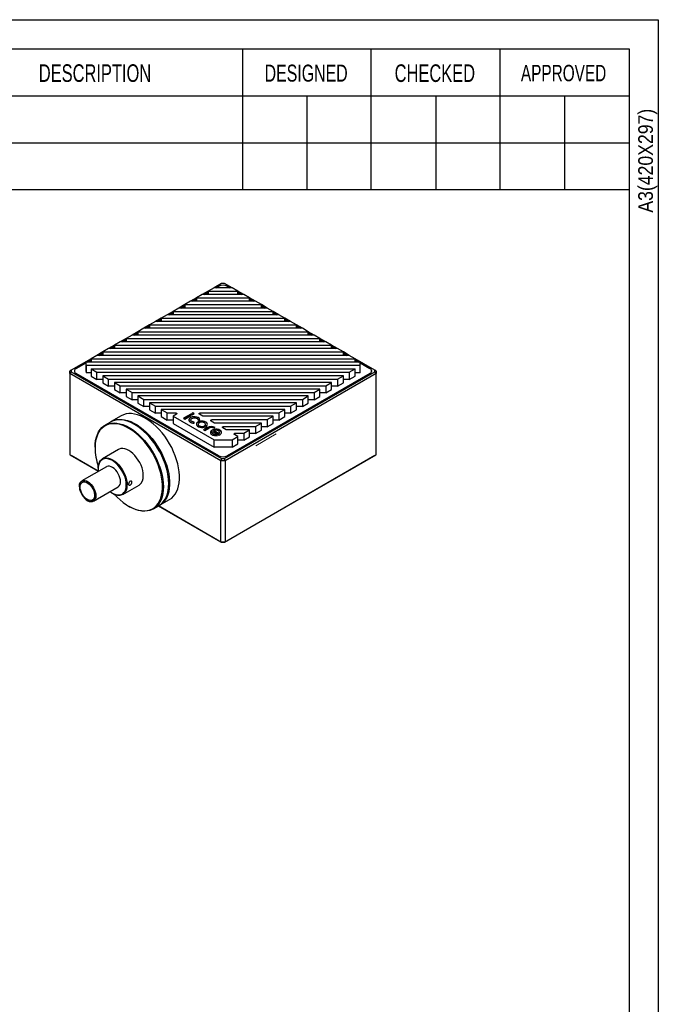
# Model space of a CAD drawing. Header units: millimetres. Extents: x 0 to 840, y 0 to 594.
# Tile 7 of 7: x 622 to 840, y 258 to 594. Entities that reach past the tile are written whole.
import ezdxf

# ---------------------------------------------------------------- set-up
doc = ezdxf.new("R2010")
doc.units = ezdxf.units.MM
doc.header["$LTSCALE"] = 2
doc.linetypes.add('CENTERX2', pattern=[20.32, 12.7, -2.54, 2.54, -2.54])
doc.layers.add('SLD-0', color=3, linetype='Continuous')
doc.styles.add('SLDTEXTSTYLE0', font='TXT', dxfattribs={"width": 0.6})
doc.styles.add('SLDTEXTSTYLE1', font='TXT', dxfattribs={"width": 0.7})
doc.styles.add('SLDTEXTSTYLE2', font='TXT', dxfattribs={"width": 0.9})

msp = doc.modelspace()

# ---------------------------------------------------------------- linework, layer by layer
at = {"color": 7, "linetype": 'Continuous', "lineweight": 25}
for p, q in [((686.055, 501.553), (684.056, 500.399)), ((686.055, 501.145), (684.763, 500.399)), ((684.799, 500.399), (686.055, 501.125)), ((688.055, 502.708), (686.055, 501.554)), ((686.055, 501.554), (686.055, 500.399)), ((686.055, 501.554), (696.222, 501.554)), ((694.222, 502.708), (688.055, 502.708)), ((690.639, 504.199), (688.056, 502.708)), ((689.725, 503.263), (688.763, 502.708)), ((688.799, 502.708), (689.725, 503.243)), ((691.639, 504.199), (690.639, 504.199)), ((694.221, 502.708), (691.639, 504.199)), ((693.514, 502.708), (692.553, 503.263)), ((692.553, 503.243), (693.479, 502.708)), ((696.222, 501.554), (694.222, 502.708)), ((696.222, 500.399), (696.222, 501.554)), ((698.221, 500.399), (696.222, 501.553)), ((697.514, 500.399), (696.222, 501.145)), ((696.222, 501.125), (697.479, 500.399)), ((680.055, 498.09), (678.055, 496.935)), ((702.222, 498.09), (680.055, 498.09)), ((682.055, 499.244), (680.056, 498.09)), ((682.055, 498.836), (680.763, 498.09)), ((680.799, 498.09), (682.055, 498.816)), ((684.055, 500.399), (682.055, 499.245)), ((682.055, 499.245), (682.055, 498.09)), ((682.055, 499.245), (700.222, 499.245)), ((698.222, 500.399), (684.055, 500.399)), ((700.222, 499.245), (698.222, 500.399)), ((700.222, 498.09), (700.222, 499.245)), ((702.221, 498.09), (700.222, 499.244)), ((701.514, 498.09), (700.222, 498.836)), ((700.222, 498.816), (701.479, 498.09)), ((704.222, 496.935), (702.222, 498.09)), ((674.055, 494.626), (672.056, 493.472)), ((674.055, 494.218), (672.763, 493.472)), ((672.799, 493.472), (674.055, 494.197)), ((676.055, 495.781), (674.055, 494.626)), ((674.055, 494.626), (674.055, 493.472)), ((674.055, 494.626), (708.222, 494.626)), ((706.222, 495.781), (676.055, 495.781)), ((678.055, 496.935), (676.056, 495.781)), ((678.055, 496.527), (676.763, 495.781)), ((676.799, 495.781), (678.055, 496.506)), ((678.055, 496.935), (678.055, 495.781)), ((678.055, 496.935), (704.222, 496.935)), ((704.222, 495.781), (704.222, 496.935)), ((706.221, 495.781), (704.222, 496.935)), ((705.514, 495.781), (704.222, 496.527)), ((704.222, 496.506), (705.479, 495.781)), ((708.222, 494.626), (706.222, 495.781)), ((708.222, 493.472), (708.222, 494.626)), ((710.221, 493.472), (708.222, 494.626)), ((709.514, 493.472), (708.222, 494.218)), ((708.222, 494.197), (709.479, 493.472)), ((668.055, 491.163), (666.055, 490.008)), ((714.222, 491.163), (668.055, 491.163)), ((670.055, 492.317), (668.056, 491.163)), ((670.055, 491.909), (668.763, 491.163)), ((668.799, 491.163), (670.055, 491.888)), ((672.055, 493.472), (670.055, 492.317)), ((670.055, 492.317), (670.055, 491.163)), ((670.055, 492.317), (712.222, 492.317)), ((710.222, 493.472), (672.055, 493.472)), ((712.222, 492.317), (710.222, 493.472)), ((712.222, 491.163), (712.222, 492.317)), ((714.221, 491.163), (712.222, 492.317)), ((713.514, 491.163), (712.222, 491.909)), ((712.222, 491.888), (713.479, 491.163)), ((716.222, 490.008), (714.222, 491.163)), ((662.055, 487.698), (660.056, 486.544)), ((664.055, 488.853), (662.055, 487.699)), ((662.055, 487.699), (662.055, 486.544)), ((662.055, 487.699), (720.222, 487.699)), ((718.222, 488.853), (664.055, 488.853)), ((666.055, 490.008), (664.056, 488.853)), ((666.055, 489.599), (664.763, 488.853)), ((664.799, 488.853), (666.055, 489.579)), ((666.055, 490.008), (666.055, 488.853)), ((666.055, 490.008), (716.222, 490.008)), ((716.222, 488.853), (716.222, 490.008)), ((718.221, 488.853), (716.222, 490.008)), ((717.514, 488.853), (716.222, 489.599)), ((716.222, 489.579), (717.479, 488.853)), ((720.222, 487.699), (718.222, 488.853)), ((720.222, 486.544), (720.222, 487.699)), ((722.221, 486.544), (720.222, 487.698)), ((656.055, 484.235), (654.055, 483.081)), ((726.222, 484.235), (656.055, 484.235)), ((658.055, 485.389), (656.056, 484.235)), ((658.055, 484.981), (656.763, 484.235)), ((656.799, 484.235), (658.055, 484.961)), ((660.055, 486.544), (658.055, 485.39)), ((658.055, 485.39), (658.055, 484.235)), ((658.055, 485.39), (724.222, 485.39)), ((722.222, 486.544), (660.055, 486.544)), ((662.055, 487.29), (660.763, 486.544)), ((660.799, 486.544), (662.055, 487.27)), ((721.514, 486.544), (720.222, 487.29)), ((720.222, 487.27), (721.479, 486.544)), ((724.222, 485.39), (722.222, 486.544)), ((724.222, 484.235), (724.222, 485.39)), ((726.221, 484.235), (724.222, 485.389)), ((725.514, 484.235), (724.222, 484.981)), ((724.222, 484.961), (725.479, 484.235)), ((728.222, 483.081), (726.222, 484.235)), ((650.055, 480.771), (648.056, 479.617)), ((652.055, 481.926), (650.055, 480.771)), ((650.055, 480.771), (650.055, 479.617)), ((650.055, 480.771), (732.222, 480.771)), ((730.222, 481.926), (652.055, 481.926)), ((654.055, 483.08), (652.056, 481.926)), ((654.055, 482.672), (652.763, 481.926)), ((652.799, 481.926), (654.055, 482.652)), ((654.055, 483.081), (654.055, 481.926)), ((654.055, 483.081), (728.222, 483.081)), ((728.222, 481.926), (728.222, 483.081)), ((730.221, 481.926), (728.222, 483.08)), ((729.514, 481.926), (728.222, 482.672)), ((728.222, 482.652), (729.479, 481.926)), ((732.222, 480.771), (730.222, 481.926)), ((732.222, 479.617), (732.222, 480.771)), ((734.221, 479.617), (732.222, 480.771)), ((646.055, 478.462), (639.313, 474.569)), ((646.055, 478.054), (644.763, 477.308)), ((644.799, 477.308), (646.055, 478.033)), ((648.055, 479.617), (646.055, 478.462)), ((646.055, 478.462), (646.055, 477.308)), ((646.055, 478.462), (736.222, 478.462)), ((734.222, 479.617), (648.055, 479.617)), ((650.055, 480.363), (648.763, 479.617)), ((648.799, 479.617), (650.055, 480.342)), ((733.514, 479.617), (732.222, 480.363)), ((732.222, 480.342), (733.479, 479.617)), ((736.222, 478.462), (734.222, 479.617)), ((736.222, 477.308), (736.222, 478.462)), ((742.965, 474.569), (736.222, 478.462)), ((737.514, 477.308), (736.222, 478.054)), ((736.222, 478.033), (737.479, 477.308)), ((639.313, 474.569), (638.813, 474.281)), ((638.813, 473.464), (638.813, 474.281)), ((639.313, 474.569), (639.313, 473.992)), ((640.384, 474.281), (640.384, 474.065)), ((644.358, 477.073), (640.934, 475.097)), ((640.97, 475.097), (644.349, 477.048)), ((644.298, 476.73), (644.298, 474.281)), ((737.808, 477.308), (644.47, 477.308)), ((737.808, 476.153), (644.47, 476.153)), ((644.47, 473.703), (644.47, 476.153)), ((646.055, 474.998), (648.055, 473.844)), ((646.055, 474.998), (736.222, 474.998)), ((646.055, 474.998), (646.055, 472.549)), ((734.222, 473.844), (736.222, 474.998)), ((736.222, 472.549), (736.222, 474.998)), ((737.808, 476.153), (737.808, 473.703)), ((741.343, 475.097), (737.92, 477.073)), ((737.928, 477.048), (741.308, 475.097)), ((737.979, 474.281), (737.979, 476.73)), ((741.894, 474.065), (741.894, 474.281)), ((742.965, 473.992), (742.965, 474.569)), ((743.465, 474.281), (742.965, 474.569)), ((743.465, 474.281), (743.465, 473.464)), ((639.313, 473.992), (638.813, 473.464)), ((690.432, 443.665), (638.813, 473.464)), ((638.813, 473.464), (638.813, 445.702)), ((639.313, 473.992), (690.639, 444.362)), ((640.934, 473.464), (689.725, 445.298)), ((689.725, 445.319), (640.97, 473.464)), ((646.055, 473.703), (644.47, 473.703)), ((646.055, 472.549), (648.055, 471.394)), ((648.055, 473.844), (734.222, 473.844)), ((648.055, 471.394), (648.055, 473.844)), ((650.055, 471.394), (648.055, 471.394)), ((650.055, 472.689), (652.055, 471.535)), ((732.222, 472.689), (650.055, 472.689)), ((650.055, 472.689), (650.055, 470.24)), ((652.055, 471.535), (730.222, 471.535)), ((652.055, 469.085), (652.055, 471.535)), ((691.639, 444.362), (742.965, 473.992)), ((743.465, 473.464), (691.846, 443.665)), ((741.308, 473.464), (692.553, 445.319)), ((692.553, 445.298), (741.343, 473.464)), ((730.222, 471.535), (732.222, 472.689)), ((730.222, 471.535), (730.222, 469.085)), ((732.222, 470.24), (732.222, 472.689)), ((734.222, 471.394), (732.222, 471.394)), ((734.222, 473.844), (734.222, 471.394)), ((734.222, 471.394), (736.222, 472.549)), ((737.808, 473.703), (736.222, 473.703)), ((743.465, 473.464), (742.965, 473.992)), ((743.465, 445.702), (743.465, 473.464)), ((650.055, 470.24), (652.055, 469.085)), ((654.055, 469.085), (652.055, 469.085)), ((654.055, 470.38), (656.055, 469.226)), ((728.222, 470.38), (654.055, 470.38)), ((654.055, 470.38), (654.055, 467.931)), ((654.055, 467.931), (656.055, 466.776)), ((656.055, 466.776), (656.055, 469.226)), ((656.055, 469.226), (726.222, 469.226)), ((658.055, 468.071), (660.055, 466.916)), ((724.222, 468.071), (658.055, 468.071)), ((658.055, 468.071), (658.055, 465.621)), ((722.222, 466.916), (724.222, 468.071)), ((724.222, 465.621), (724.222, 468.071)), ((726.222, 469.226), (728.222, 470.38)), ((726.222, 469.226), (726.222, 466.776)), ((726.222, 466.776), (728.222, 467.931)), ((728.222, 467.931), (728.222, 470.38)), ((730.222, 469.085), (728.222, 469.085)), ((730.222, 469.085), (732.222, 470.24)), ((658.055, 466.776), (656.055, 466.776)), ((658.055, 465.621), (660.055, 464.467)), ((660.055, 466.916), (722.222, 466.916)), ((660.055, 464.467), (660.055, 466.916)), ((662.055, 464.467), (660.055, 464.467)), ((662.055, 465.762), (664.055, 464.607)), ((720.222, 465.762), (662.055, 465.762)), ((662.055, 465.762), (662.055, 463.312)), ((664.055, 464.607), (718.222, 464.607)), ((664.055, 462.158), (664.055, 464.607)), ((718.222, 464.607), (720.222, 465.762)), ((718.222, 464.607), (718.222, 462.158)), ((720.222, 463.312), (720.222, 465.762)), ((722.222, 464.467), (720.222, 464.467)), ((722.222, 466.916), (722.222, 464.467)), ((722.222, 464.467), (724.222, 465.621)), ((726.222, 466.776), (724.222, 466.776)), ((662.055, 463.312), (664.055, 462.158)), ((666.055, 462.158), (664.055, 462.158)), ((666.055, 463.453), (668.055, 462.298)), ((716.222, 463.453), (666.055, 463.453)), ((666.055, 463.453), (666.055, 461.003)), ((666.055, 461.003), (668.055, 459.849)), ((668.055, 462.298), (714.222, 462.298)), ((668.055, 459.849), (668.055, 462.298)), ((670.055, 461.144), (672.055, 459.989)), ((712.222, 461.144), (670.055, 461.144)), ((670.055, 461.144), (670.055, 458.694)), ((710.222, 459.989), (712.222, 461.144)), ((712.222, 458.694), (712.222, 461.144)), ((714.222, 462.298), (716.222, 463.453)), ((714.222, 462.298), (714.222, 459.849)), ((714.222, 459.849), (716.222, 461.003)), ((716.222, 461.003), (716.222, 463.453)), ((718.222, 462.158), (716.222, 462.158)), ((718.222, 462.158), (720.222, 463.312)), ((656.373, 458.973), (652.979, 457.014)), ((670.055, 459.849), (668.055, 459.849)), ((670.055, 458.694), (672.055, 457.539)), ((672.055, 459.989), (674.848, 459.989)), ((672.055, 457.539), (672.055, 459.989)), ((674.055, 457.539), (672.055, 457.539)), ((675.202, 459.496), (674.055, 458.834)), ((674.055, 458.834), (688.055, 450.752)), ((674.055, 458.834), (674.055, 456.385)), ((680.146, 459.562), (677.671, 458.134)), ((677.671, 458.134), (678.129, 457.87)), ((680.146, 459.48), (677.742, 458.093)), ((678.129, 457.87), (680.159, 459.042)), ((680.078, 457.571), (680.078, 457.489)), ((680.146, 459.48), (680.146, 459.562)), ((680.865, 459.977), (680.644, 459.85)), ((680.865, 459.896), (680.644, 459.768)), ((680.644, 459.768), (680.644, 459.85)), ((680.652, 459.326), (681.323, 459.713)), ((681.323, 459.713), (680.865, 459.977)), ((680.865, 459.896), (680.865, 459.977)), ((681.252, 459.673), (680.865, 459.896)), ((682.576, 457.571), (683.224, 457.571)), ((684.222, 458.834), (683.076, 459.496)), ((683.429, 459.989), (710.222, 459.989)), ((708.222, 458.834), (684.222, 458.834)), ((687.429, 457.68), (706.222, 457.68)), ((706.222, 457.68), (708.222, 458.834)), ((706.222, 457.68), (706.222, 455.23)), ((708.222, 456.385), (708.222, 458.834)), ((710.222, 457.539), (708.222, 457.539)), ((710.222, 459.989), (710.222, 457.539)), ((710.222, 457.539), (712.222, 458.694)), ((714.222, 459.849), (712.222, 459.849)), ((652.696, 456.851), (650.857, 455.789)), ((661.089, 455.951), (660.947, 456.033)), ((674.055, 456.385), (688.055, 448.303)), ((681.328, 456.477), (681.328, 456.85)), ((681.328, 456.768), (681.328, 456.85)), ((681.328, 456.477), (681.328, 456.768)), ((682.672, 456.073), (682.672, 455.991)), ((685.779, 455), (684.439, 454.227)), ((684.439, 454.227), (684.897, 453.962)), ((685.779, 454.919), (684.51, 454.186)), ((684.897, 453.962), (686.24, 454.738)), ((685.17, 455.991), (685.17, 456.073)), ((688.222, 456.525), (687.076, 457.187)), ((688.004, 454.737), (688.461, 455.001)), ((688.076, 453.857), (688.076, 453.939)), ((688.076, 453.939), (689.78, 452.955)), ((688.076, 453.857), (689.78, 452.873)), ((704.222, 456.525), (688.222, 456.525)), ((692.222, 454.216), (691.076, 454.878)), ((691.429, 455.371), (702.222, 455.371)), ((700.222, 454.216), (692.222, 454.216)), ((698.222, 453.062), (700.222, 454.216)), ((700.222, 451.767), (700.222, 454.216)), ((702.222, 455.371), (704.222, 456.525)), ((702.222, 455.371), (702.222, 452.921)), ((702.222, 452.921), (704.222, 454.076)), ((704.222, 454.076), (704.222, 456.525)), ((706.222, 455.23), (704.222, 455.23)), ((706.222, 455.23), (708.222, 456.385)), ((687.451, 453.314), (687.451, 453.233)), ((687.617, 453.674), (689.791, 452.419)), ((688.055, 450.752), (694.222, 450.752)), ((688.055, 448.303), (688.055, 450.752)), ((689.252, 452.268), (689.063, 452.625)), ((689.063, 452.544), (689.063, 452.625)), ((689.212, 452.261), (689.063, 452.544)), ((689.78, 452.873), (689.78, 452.955)), ((689.947, 453.233), (689.947, 453.314)), ((694.222, 450.752), (696.222, 451.907)), ((694.222, 450.752), (694.222, 448.303)), ((696.222, 451.907), (695.076, 452.569)), ((695.429, 453.062), (698.222, 453.062)), ((696.222, 449.457), (696.222, 451.907)), ((698.222, 450.612), (696.222, 450.612)), ((698.222, 453.062), (698.222, 450.612)), ((698.222, 450.612), (700.222, 451.767)), ((702.222, 452.921), (700.222, 452.921)), ((647.44, 448.235), (647.44, 448.072)), ((655.466, 447.48), (649.95, 444.296)), ((694.222, 448.303), (688.055, 448.303)), ((694.222, 448.303), (696.222, 449.457)), ((638.813, 445.702), (648.553, 440.079)), ((638.813, 445.702), (639.313, 445.413)), ((648.553, 440.079), (639.313, 445.413)), ((690.639, 444.362), (690.432, 443.665)), ((690.639, 444.362), (691.639, 444.362)), ((742.965, 445.413), (691.639, 415.783)), ((691.846, 443.665), (691.639, 444.362)), ((691.846, 415.903), (743.465, 445.702)), ((742.965, 445.413), (743.465, 445.702)), ((651.309, 441.617), (642.894, 436.759)), ((648.5, 441.091), (648.5, 440.928)), ((691.846, 443.665), (690.432, 443.665)), ((690.432, 415.903), (690.432, 443.665)), ((691.846, 443.665), (691.846, 415.903)), ((642.066, 434.928), (642.066, 434.846)), ((646.894, 429.831), (655.308, 434.688)), ((656.95, 432.172), (662.465, 435.356)), ((672.613, 435.826), (672.613, 435.989)), ((653.308, 432.6), (653.449, 432.519)), ((669.477, 428.434), (672.872, 430.394)), ((644.823, 430.07), (644.893, 430.029)), ((658.963, 428.109), (659.105, 428.028)), ((667.356, 427.21), (669.195, 428.271)), ((669.101, 428.217), (690.432, 415.903)), ((690.639, 415.783), (669.101, 428.217)), ((690.432, 415.903), (691.846, 415.903)), ((690.432, 415.903), (690.639, 415.783)), ((691.639, 415.783), (690.639, 415.783)), ((691.639, 415.783), (691.846, 415.903))]:
    msp.add_line(p, q, dxfattribs=at)
at = {"color": 7, "linetype": 'Continuous', "lineweight": 25, "flags": 128}
for points in [[(669.195, 428.271), (669.567, 428.507), (670.256, 429.067), (670.865, 429.742), (671.389, 430.526), (671.825, 431.413), (672.167, 432.396), (672.414, 433.465), (672.563, 434.611), (672.613, 435.826), (672.563, 437.097), (672.414, 438.416), (672.167, 439.77), (671.825, 441.147), (671.389, 442.537), (670.865, 443.927), (670.256, 445.305), (669.567, 446.66), (668.805, 447.98), (667.976, 449.254), (667.087, 450.47), (666.146, 451.619), (665.16, 452.691), (664.138, 453.676), (663.089, 454.567), (662.022, 455.355), (660.945, 456.034), (659.869, 456.598), (658.801, 457.042), (657.752, 457.363), (656.731, 457.557), (655.745, 457.624), (654.803, 457.562), (653.914, 457.372), (653.085, 457.055), (652.696, 456.851)], [(652.839, 456.93), (652.978, 457.014), (653.775, 457.392), (654.635, 457.646), (655.551, 457.772), (656.515, 457.77), (657.52, 457.639), (658.557, 457.381), (659.616, 456.998), (660.689, 456.494), (661.767, 455.872), (662.84, 455.137), (663.899, 454.297), (664.936, 453.358), (665.941, 452.329), (666.905, 451.217), (667.822, 450.033), (668.682, 448.787), (669.478, 447.488), (670.204, 446.15), (670.854, 444.782), (671.421, 443.396), (671.901, 442.005), (672.291, 440.62), (672.585, 439.252), (672.783, 437.915), (672.883, 436.618), (672.883, 435.374), (672.783, 434.192), (672.585, 433.083), (672.291, 432.056), (671.901, 431.121), (671.421, 430.284), (670.854, 429.554), (670.204, 428.935), (669.478, 428.435), (669.335, 428.355)], [(672.872, 430.394), (673.598, 430.895), (674.248, 431.513), (674.815, 432.243), (675.295, 433.08), (675.685, 434.016), (675.98, 435.043), (676.178, 436.151), (676.277, 437.333), (676.277, 438.578), (676.178, 439.874), (675.98, 441.212), (675.685, 442.579), (675.295, 443.964), (674.815, 445.355), (674.248, 446.741), (673.598, 448.109), (672.872, 449.448), (672.076, 450.746), (671.216, 451.992), (670.3, 453.176), (669.335, 454.288), (668.33, 455.318), (667.293, 456.257), (666.234, 457.097), (665.161, 457.831), (664.083, 458.453), (663.01, 458.958), (661.951, 459.341), (660.914, 459.599), (659.91, 459.729), (658.945, 459.731), (658.029, 459.605), (657.169, 459.352), (656.373, 458.973)], [(674.848, 459.989), (674.994, 459.977), (675.126, 459.94), (675.235, 459.883), (675.31, 459.811), (675.346, 459.729), (675.339, 459.644), (675.289, 459.564), (675.202, 459.496)], [(683.219, 457.571), (683.152, 457.789), (682.94, 458.065), (682.606, 458.298), (682.174, 458.469), (681.677, 458.565), (681.154, 458.579), (680.644, 458.51), (680.186, 458.363), (679.816, 458.149), (679.561, 457.885), (679.441, 457.591), (679.434, 457.53)], [(683.224, 457.571), (683.152, 457.87), (682.94, 458.147), (682.606, 458.38), (682.174, 458.551), (681.677, 458.647), (681.154, 458.661), (680.644, 458.592), (680.186, 458.445), (679.816, 458.231), (679.561, 457.967), (679.441, 457.672), (679.465, 457.37), (679.631, 457.084), (679.927, 456.834), (680.33, 456.641), (680.809, 456.519), (681.328, 456.477)], [(681.328, 456.768), (680.915, 456.808), (680.549, 456.925), (680.27, 457.105), (680.11, 457.328), (680.078, 457.489)], [(681.328, 456.85), (680.915, 456.89), (680.549, 457.007), (680.27, 457.187), (680.11, 457.41), (680.086, 457.651), (680.202, 457.883), (680.444, 458.08), (680.785, 458.22), (681.187, 458.287), (681.605, 458.274), (681.992, 458.181), (682.304, 458.02), (682.506, 457.809), (682.576, 457.571)], [(683.076, 459.496), (682.988, 459.564), (682.939, 459.644), (682.932, 459.729), (682.967, 459.811), (683.043, 459.883), (683.151, 459.94), (683.284, 459.977), (683.429, 459.989)], [(687.076, 457.187), (686.988, 457.255), (686.939, 457.335), (686.932, 457.42), (686.967, 457.502), (687.043, 457.574), (687.151, 457.631), (687.284, 457.667), (687.429, 457.68)], [(647.44, 448.235), (647.489, 449.449), (647.638, 450.596), (647.885, 451.665), (648.227, 452.647), (648.663, 453.534), (649.187, 454.319), (649.796, 454.994), (650.485, 455.554), (651.247, 455.994), (652.076, 456.31), (652.965, 456.5), (653.906, 456.562), (654.892, 456.496), (655.914, 456.301), (656.963, 455.981), (658.03, 455.537), (659.107, 454.973), (660.183, 454.294), (661.251, 453.506), (662.3, 452.615), (663.321, 451.63), (664.307, 450.558), (665.249, 449.409), (666.138, 448.192), (666.967, 446.919), (667.729, 445.599), (668.417, 444.244), (669.026, 442.866), (669.551, 441.476), (669.986, 440.086), (670.329, 438.708), (670.575, 437.355), (670.724, 436.036), (670.774, 434.764), (670.724, 433.55), (670.575, 432.403), (670.329, 431.334), (669.986, 430.352), (669.551, 429.465), (669.026, 428.681), (668.417, 428.005), (667.729, 427.445), (666.967, 427.005), (666.138, 426.689), (665.249, 426.499), (664.307, 426.437), (663.321, 426.503), (662.3, 426.698), (661.251, 427.018), (660.183, 427.463), (659.107, 428.027), (659.105, 428.028)], [(654.054, 432.212), (654.995, 431.215), (656.026, 430.246), (657.082, 429.374), (658.155, 428.609), (659.236, 427.956), (660.313, 427.422), (661.379, 427.01), (662.424, 426.725), (663.438, 426.569), (664.414, 426.544), (665.341, 426.649), (666.212, 426.885), (667.019, 427.248), (667.756, 427.735), (668.415, 428.343), (668.992, 429.065), (669.48, 429.896), (669.876, 430.829), (670.176, 431.854), (670.377, 432.964), (670.479, 434.148), (670.479, 435.395), (670.377, 436.696), (670.176, 438.038), (669.876, 439.41), (669.48, 440.799), (668.992, 442.194), (668.415, 443.582), (667.756, 444.952), (667.019, 446.29), (666.212, 447.585), (665.341, 448.826), (664.414, 450.002), (663.438, 451.102), (662.424, 452.118), (661.379, 453.039), (660.313, 453.858), (659.236, 454.568), (658.155, 455.162), (657.082, 455.636), (656.026, 455.984), (654.995, 456.205), (653.999, 456.296), (653.047, 456.256), (652.147, 456.085), (651.307, 455.786), (650.534, 455.36), (649.835, 454.812), (649.216, 454.146), (648.684, 453.368), (648.241, 452.485), (647.893, 451.505), (647.642, 450.437), (647.49, 449.289), (647.44, 448.072), (647.44, 448.072)], [(685.262, 456.766), (684.851, 456.946), (684.371, 457.055), (683.857, 457.086), (683.348, 457.035), (682.882, 456.907), (682.492, 456.711), (682.209, 456.462), (682.053, 456.178), (682.027, 456.033)], [(685.262, 456.847), (684.851, 457.027), (684.371, 457.137), (683.857, 457.167), (683.348, 457.117), (682.882, 456.989), (682.492, 456.793), (682.209, 456.543), (682.053, 456.259), (682.035, 455.961), (682.158, 455.672), (682.411, 455.412), (682.776, 455.201), (683.226, 455.055), (683.728, 454.985), (684.244, 454.995), (684.736, 455.085), (685.168, 455.248), (685.507, 455.473), (685.729, 455.742), (685.817, 456.036), (685.764, 456.333), (685.574, 456.61), (685.262, 456.847)], [(682.672, 455.991), (682.677, 455.929), (682.789, 455.687), (683.038, 455.481), (683.393, 455.338), (683.812, 455.273), (684.244, 455.295), (684.638, 455.401), (684.944, 455.578), (685.128, 455.805), (685.17, 455.991)], [(684.804, 456.583), (684.449, 456.727), (684.03, 456.791), (683.598, 456.77), (683.205, 456.664), (682.898, 456.487), (682.714, 456.26), (682.677, 456.01), (682.789, 455.768), (683.038, 455.563), (683.393, 455.419), (683.812, 455.355), (684.244, 455.376), (684.638, 455.482), (684.944, 455.659), (685.128, 455.886), (685.165, 456.136), (685.053, 456.378), (684.804, 456.583)], [(690.595, 453.274), (690.566, 453.427), (690.397, 453.722), (690.092, 453.977), (689.675, 454.172), (689.18, 454.292), (688.647, 454.327), (688.118, 454.275), (687.635, 454.139), (687.238, 453.93), (686.958, 453.666), (686.818, 453.367), (686.805, 453.274)], [(689.791, 452.419), (690.182, 452.632), (690.454, 452.899), (690.586, 453.199), (690.566, 453.509), (690.397, 453.803), (690.092, 454.058), (689.675, 454.254), (689.18, 454.374), (688.647, 454.409), (688.118, 454.357), (687.635, 454.221), (687.238, 454.012), (686.958, 453.747), (686.818, 453.448), (686.829, 453.138), (686.989, 452.843), (687.287, 452.585), (687.698, 452.385), (688.189, 452.261), (688.722, 452.22), (689.252, 452.268)], [(689.78, 452.955), (689.923, 453.174), (689.936, 453.409), (689.818, 453.633), (689.581, 453.824), (689.251, 453.961), (688.862, 454.029), (688.456, 454.021), (688.076, 453.939)], [(691.076, 454.878), (690.988, 454.946), (690.939, 455.026), (690.932, 455.11), (690.967, 455.193), (691.043, 455.265), (691.151, 455.322), (691.284, 455.358), (691.429, 455.371)], [(689.063, 452.544), (688.695, 452.512), (688.328, 452.545), (687.994, 452.638), (687.722, 452.784), (687.537, 452.97), (687.454, 453.179), (687.451, 453.233)], [(689.063, 452.625), (688.695, 452.594), (688.328, 452.627), (687.994, 452.72), (687.722, 452.866), (687.537, 453.052), (687.454, 453.261), (687.482, 453.475), (687.617, 453.674)], [(689.78, 452.873), (689.923, 453.093), (689.947, 453.233)], [(695.076, 452.569), (694.988, 452.637), (694.939, 452.717), (694.932, 452.801), (694.967, 452.883), (695.043, 452.956), (695.151, 453.013), (695.284, 453.049), (695.429, 453.062)], [(663.915, 438.561), (663.865, 439.403), (663.715, 440.287), (663.468, 441.193), (663.129, 442.104), (662.706, 443.002), (662.207, 443.866), (661.641, 444.682), (661.022, 445.43), (660.36, 446.097), (659.67, 446.669), (658.965, 447.134), (658.261, 447.482), (657.571, 447.707), (656.909, 447.804), (656.289, 447.771), (655.724, 447.609), (655.466, 447.48)], [(648.5, 441.091), (648.551, 441.876), (648.701, 442.586), (648.947, 443.208), (649.286, 443.728), (649.709, 444.137), (650.209, 444.425), (650.774, 444.587), (651.394, 444.62), (652.055, 444.523), (652.746, 444.298), (653.45, 443.95), (654.154, 443.485), (654.844, 442.913), (655.506, 442.246), (656.126, 441.498), (656.691, 440.682), (657.191, 439.818), (657.614, 438.92), (657.952, 438.009), (658.199, 437.103), (658.349, 436.219), (658.4, 435.377)], [(658.117, 435.377), (658.066, 436.215), (657.913, 437.094), (657.662, 437.996), (657.319, 438.901), (656.89, 439.79), (656.384, 440.645), (655.813, 441.446), (655.189, 442.177), (654.525, 442.822), (653.834, 443.368), (653.133, 443.802), (652.435, 444.117), (651.756, 444.304), (651.11, 444.36), (650.511, 444.283), (649.971, 444.076), (649.503, 443.743), (649.115, 443.29), (648.817, 442.728), (648.615, 442.069), (648.513, 441.326), (648.513, 440.515), (648.553, 440.079)], [(656.137, 436.52), (656.086, 437.167), (655.934, 437.85), (655.688, 438.545), (655.356, 439.225), (654.949, 439.866), (654.483, 440.445), (653.975, 440.941), (653.443, 441.337), (652.906, 441.618), (652.383, 441.773), (651.894, 441.797), (651.456, 441.69), (651.309, 441.617)], [(642.066, 434.928), (642.078, 435.231), (642.18, 435.782), (642.38, 436.243), (642.671, 436.597), (643.042, 436.832), (643.48, 436.94), (643.969, 436.915), (644.491, 436.76), (645.029, 436.479), (645.561, 436.084), (646.069, 435.587), (646.535, 435.008), (646.941, 434.367), (647.273, 433.687), (647.52, 432.993), (647.671, 432.31), (647.722, 431.662)], [(647.581, 431.662), (647.531, 432.293), (647.383, 432.96), (647.143, 433.636), (646.819, 434.299), (646.423, 434.924), (645.969, 435.489), (645.473, 435.973), (644.954, 436.359), (644.431, 436.633), (643.921, 436.784), (643.444, 436.808), (643.017, 436.703), (642.656, 436.474), (642.372, 436.128), (642.177, 435.679), (642.078, 435.141), (642.078, 434.536), (642.177, 433.884), (642.372, 433.21), (642.656, 432.537), (643.017, 431.89), (643.444, 431.292), (643.921, 430.765), (644.431, 430.328), (644.954, 429.997), (645.473, 429.784), (645.969, 429.696), (646.423, 429.736), (646.819, 429.904), (647.143, 430.193), (647.383, 430.592), (647.531, 431.088), (647.581, 431.662)], [(643.121, 436.311), (643.518, 436.436), (643.968, 436.429), (644.453, 436.293), (644.953, 436.033), (645.448, 435.659), (645.917, 435.186), (646.342, 434.634), (646.704, 434.026), (646.989, 433.386), (647.186, 432.741), (647.286, 432.116), (647.285, 431.538), (647.183, 431.031), (646.985, 430.614), (646.698, 430.306), (646.335, 430.118), (645.909, 430.059), (645.439, 430.13), (644.944, 430.33), (644.444, 430.649), (643.959, 431.074), (643.51, 431.589), (643.115, 432.172), (642.789, 432.8), (642.547, 433.446), (642.398, 434.084), (642.348, 434.688), (642.4, 435.233), (642.551, 435.698), (642.795, 436.062), (643.121, 436.311)], [(642.348, 434.683), (642.399, 435.229), (642.549, 435.694), (642.792, 436.059), (643.118, 436.31), (643.514, 436.435), (643.964, 436.43), (644.448, 436.295), (644.949, 436.036), (645.444, 435.662), (645.913, 435.191), (646.338, 434.639), (646.701, 434.031), (646.987, 433.392), (647.185, 432.746), (647.285, 432.122), (647.285, 431.543), (647.185, 431.035), (646.987, 430.618), (646.701, 430.308), (646.338, 430.119), (645.913, 430.059), (645.444, 430.129), (644.949, 430.327), (644.448, 430.645), (643.964, 431.07), (643.514, 431.584), (643.118, 432.167), (642.792, 432.794), (642.549, 433.44), (642.399, 434.078), (642.348, 434.683)], [(652.559, 433.101), (653.133, 432.705), (653.834, 432.33), (654.525, 432.078), (655.189, 431.957), (655.813, 431.967), (656.384, 432.109), (656.89, 432.38), (657.319, 432.774), (657.662, 433.282), (657.913, 433.895), (658.066, 434.598), (658.117, 435.377)], [(647.722, 431.662), (647.671, 431.073), (647.52, 430.565), (647.273, 430.155), (646.941, 429.859), (646.535, 429.687), (646.069, 429.645), (645.561, 429.736), (645.029, 429.955), (644.893, 430.029)]]:
    msp.add_lwpolyline(points, dxfattribs=at)
at = {"color": 7, "linetype": 'Continuous', "lineweight": 25}
for centre, radius, start, end in [((691.139, 500.534), 3.074, 62.60967, 117.39033), ((691.139, 500.513), 3.074, 62.60967, 117.39033), ((641.244, 474.281), 0.873, 110.78342, 249.21658), ((641.279, 474.281), 0.873, 110.78342, 249.21658), ((645.4, 474.294), 1.101, 180.68663, 212.41781), ((645.365, 476.73), 1.065, 147.17769, 212.82231), ((736.913, 476.73), 1.065, 327.17769, 32.82231), ((736.878, 474.294), 1.101, 327.58219, 359.31337), ((740.998, 474.281), 0.873, 290.78342, 69.21658), ((741.033, 474.281), 0.873, 290.78342, 69.21658), ((680.048, 459.299), 0.28, 293.37201, 69.62359), ((679.999, 459.169), 0.344, 14.77308, 64.71669), ((680.793, 459.466), 0.337, 116.24539, 165.60232), ((680.751, 459.59), 0.281, 112.34949, 249.45183), ((647.761, 434.95), 24.873, 2.3937, 57.60093), ((647.763, 434.951), 24.871, 2.3918, 57.60282), ((684.866, 455.89), 0.961, 8.50839, 65.64634), ((687.121, 452.407), 2.92, 62.66651, 117.34964), ((687.124, 452.306), 2.938, 64.51678, 117.24273), ((687.121, 453.024), 1.927, 62.71992, 117.18337), ((668.013, 448.408), 20.576, 180.93689, 198.82408), ((691.139, 448.048), 3.074, 242.60967, 297.39033), ((691.139, 448.028), 3.074, 242.60967, 297.39033), ((660.445, 438.2), 3.489, 305.38471, 5.92747), ((655.368, 434.911), 3.067, 231.26682, 8.7278), ((654.166, 436.308), 1.982, 305.18306, 6.12912)]:
    msp.add_arc(centre, radius, start, end, dxfattribs=at)
msp.add_open_spline([(659.428, 436.661), (659.492, 436.69), (659.62, 436.748), (659.799, 436.728), (659.94, 436.63), (660.022, 436.462), (660.034, 436.244), (659.974, 436.003), (659.852, 435.764), (659.684, 435.55), (659.492, 435.384), (659.3, 435.284), (659.13, 435.262), (658.998, 435.32), (658.914, 435.456), (658.885, 435.655), (658.914, 435.896), (658.997, 436.15), (659.129, 436.388), (659.281, 436.563), (659.386, 436.633), (659.428, 436.661)], degree=3, knots=[0, 0, 0, 0, 0.0534495, 0.1068905, 0.1605514, 0.2143577, 0.2679262, 0.321247, 0.3746917, 0.4284407, 0.4822034, 0.5356624, 0.5889757, 0.6425269, 0.6963294, 0.7500058, 0.8033776, 0.8567389, 0.9103979, 0.9642048, 1, 1, 1, 1], dxfattribs=at)
at = {"layer": 'SLD-0', "color": 4, "linetype": 'Continuous', "lineweight": 25}
for p, q in [((-0.227, 594.227), (839.773, 594.227)), ((839.773, 594.227), (839.773, 0.227)), ((9.773, 584.227), (829.773, 584.227)), ((697.773, 584.227), (697.773, 536.227)), ((741.773, 536.227), (741.773, 584.227)), ((785.773, 536.227), (785.773, 584.227)), ((829.773, 584.227), (829.773, 10.227)), ((577.773, 568.227), (829.773, 568.227)), ((719.773, 568.227), (719.773, 536.227)), ((763.773, 568.227), (763.773, 536.227)), ((807.773, 568.227), (807.773, 536.227)), ((577.773, 552.227), (829.773, 552.227)), ((577.773, 536.227), (829.773, 536.227))]:
    msp.add_line(p, q, dxfattribs=at)
at = {"layer": 'SLD-0', "color": 2, "linetype": 'CENTERX2', "lineweight": 18}
msp.add_line((709.271, 452.777), (702.305, 448.765), dxfattribs=at)

# ---------------------------------------------------------------- texts
at = {"layer": 'SLD-0', "attachment_point": 2, "style": 'SLDTEXTSTYLE1'}
for s, insert, char_height in [('DESCRIPTION', (647.417, 578.989), 6), ('DESIGNED', (719.519, 578.882), 5.8), ('CHECKED', (763.471, 578.971), 6), ('APPROVED', (807.425, 578.805), 5.6)]:
    msp.add_mtext(s, dxfattribs=dict(at, insert=insert, char_height=char_height))
at = {"layer": 'SLD-0', "attachment_point": 1, "rotation": 90}
for s, insert, char_height, style in [('A3(420X297)', (832.917, 528.351), 5.00094, 'SLDTEXTSTYLE2'), ('THIS DRAWING IS THE COPYRIGHT OF ICORE CO., LTD.. IT MUST NOT BE COPIED, TRANSFERED TO OTHERS AND USED FOR REPRODUCTION WITHOUT WRITTEN PERMISSION.', (832.02, 22.679), 3.000566, 'SLDTEXTSTYLE0')]:
    msp.add_mtext(s, dxfattribs=dict(at, insert=insert, char_height=char_height, style=style))

doc.saveas('drawing.dxf')
